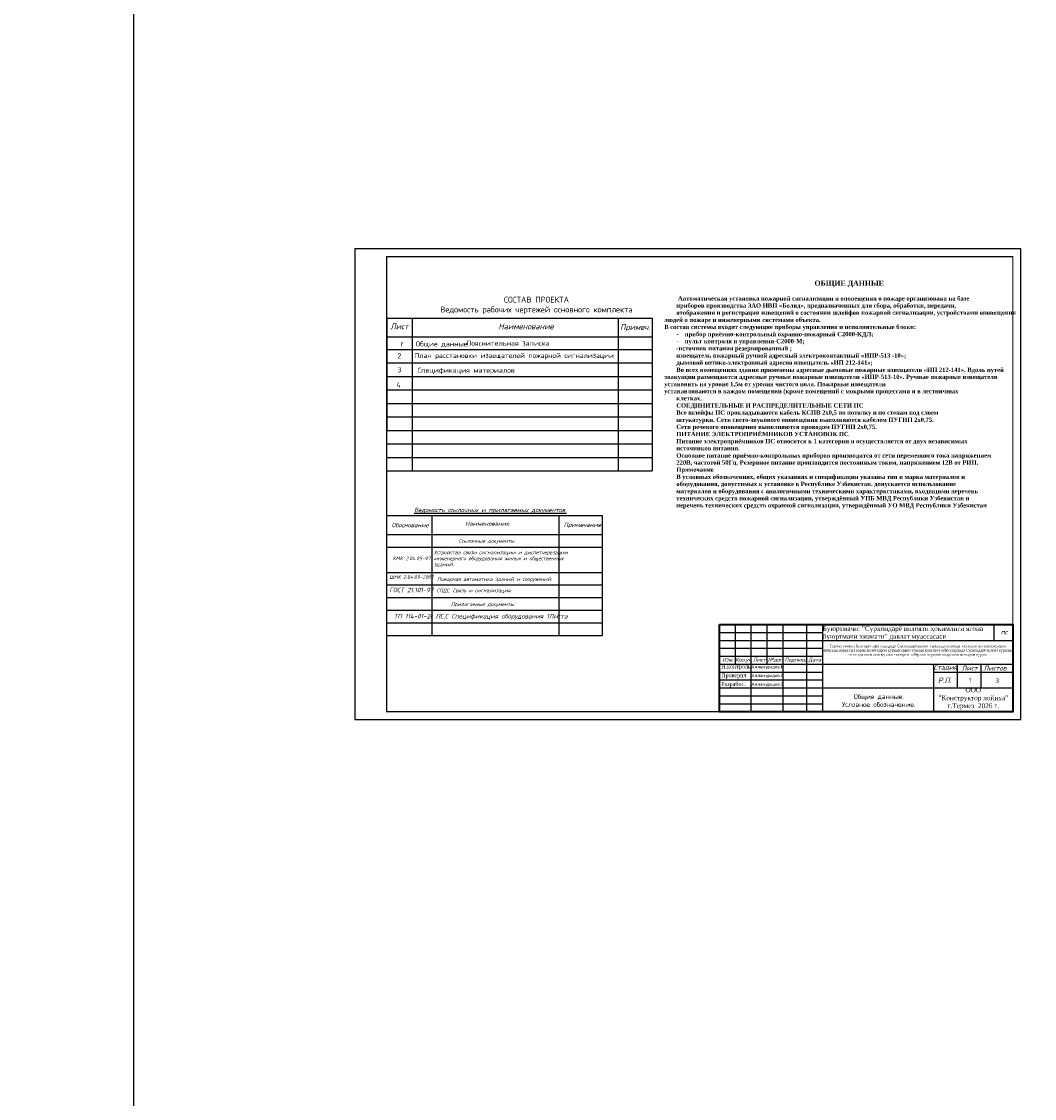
# Model space of a CAD drawing. Header units: millimetres. Extents: x -228268 to 1513407, y -439898 to -137408.
# Tile 98 of 128: x 126104 to 189992, y -273255 to -205331. Entities that reach past the tile are written whole.
import ezdxf

# ---------------------------------------------------------------- set-up
doc = ezdxf.new("R2010")
doc.units = ezdxf.units.MM
doc.linetypes.add('ACAD_ISO02W100', pattern=[15, 12, -3])
doc.layers.add('.', color=7, linetype='Continuous', lineweight=15)
doc.layers.add('Рамка (Sheet frame)', color=7, linetype='Continuous', lineweight=30)
doc.layers.add('Lines', color=7, linetype='Continuous')
doc.layers.add('Штамп опасные', color=7, linetype='Continuous')
doc.styles.add('ISOCPEUR', font='isocpeur.ttf', dxfattribs={"height": 5})
doc.styles.add('OOO-Kazar', font='isocpeur.ttf')
doc.styles.get("Standard").update_dxf_attribs({"font": 'isocpeur.ttf'})
doc.styles.add('V@ler@Live', font='isocpeur.ttf')
doc.styles.add('ViTEXT', font='isocpeur.ttf')
doc.styles.add('Бристоль', font='isocpeui.ttf')
doc.styles.add('Миржалол', font='isocpeui.ttf', dxfattribs={"height": 250})
doc.styles.add('Мой 250', font='isocpeui.ttf', dxfattribs={"height": 250})

msp = doc.modelspace()

# ---------------------------------------------------------------- linework, layer by layer
at = {"layer": '.', "color": 0, "lineweight": 25, "const_width": 70}
msp.add_lwpolyline([(149133.8, -248860.9), (188633.8, -248860.9), (188633.8, -220160.9), (149133.8, -220160.9)], close=True, dxfattribs=at)
at = {"color": 0}
for p, q in [((149141, -224034.1), (149141, -231120.9)), ((149141, -224034.1), (155527.6, -224034.1)), ((150737.6, -224034.1), (150737.6, -233675.6)), ((155527.6, -224034.1), (165888.2, -224034.1)), ((163744.9, -224034.1), (163744.9, -233675.6)), ((165888.2, -224034.1), (165888.2, -233675.6)), ((149141, -225213.9), (165888.2, -225213.9)), ((149141, -226011.5), (165888.2, -226011.5)), ((149141, -226863.1), (165888.2, -226863.1)), ((149141, -227714.7), (165888.2, -227714.7)), ((149141, -228566.2), (165888.2, -228566.2)), ((149141, -229417.8), (165888.2, -229417.8)), ((149141, -230269.3), (165888.2, -230269.3)), ((149141, -231120.9), (165888.2, -231120.9)), ((149141, -231972.5), (165888.2, -231972.5)), ((149141, -232824), (165888.2, -232824)), ((149141, -233675.6), (165888.2, -233675.6))]:
    msp.add_line(p, q, dxfattribs=at)
at = {"color": 7, "linetype": 'Continuous'}
for p, q in [((170133.8, -243360.9), (188633.8, -243360.9)), ((170133.8, -248860.9), (170133.8, -243360.9)), ((171133.8, -245860.9), (171133.8, -243360.9)), ((172133.8, -248860.9), (172133.8, -243360.9)), ((173133.8, -245860.9), (173133.8, -243360.9)), ((174133.8, -248860.9), (174133.8, -243360.9)), ((175633.8, -248860.9), (175633.8, -243360.9)), ((176633.8, -248860.9), (176633.8, -243360.9)), ((176633.8, -244360.9), (188633.8, -244360.9)), ((170133.8, -245360.9), (176633.8, -245360.9)), ((170133.8, -245860.9), (176633.8, -245860.9)), ((176633.8, -245860.9), (188633.8, -245860.9)), ((183633.8, -245860.9), (183633.8, -248860.9)), ((185133.8, -247360.9), (185133.8, -245860.9)), ((186627.9, -247360.9), (186627.9, -245860.9)), ((183633.8, -246360.9), (188633.8, -246360.9)), ((176633.8, -247360.9), (188633.8, -247360.9))]:
    msp.add_line(p, q, dxfattribs=at)
at = {"color": 7, "ltscale": 2}
msp.add_line((187433.8, -243360.9), (187433.8, -244360.9), dxfattribs=at)
at = {"color": 1}
msp.add_lwpolyline([(133165.4, -152317.9), (133165.4, -439897.6), (489267.7, -439897.6), (489267.7, -152317.9), (133165.4, -152317.9)], dxfattribs=at)
at = {"color": 0, "lineweight": 25, "ltscale": 2}
msp.add_lwpolyline([(147133.8, -249360.9), (189133.8, -249360.9), (189133.8, -219660.9), (147133.8, -219660.9)], close=True, dxfattribs=at)
at = {"lineweight": 40}
msp.add_lwpolyline([(170133.8, -243360.9), (188633.8, -243360.9), (188633.8, -248860.9), (170133.8, -248860.9)], close=True, dxfattribs=at)
at = {"color": 7, "linetype": 'Continuous'}
for points in [[(170133.8, -243860.9), (176633.8, -243860.9)], [(170133.8, -244360.9), (176633.8, -244360.9)], [(170133.8, -244860.9), (176633.8, -244860.9)], [(170133.8, -246360.9), (176633.8, -246360.9)], [(170133.8, -246860.9), (176633.8, -246860.9)], [(170133.8, -247360.9), (176633.8, -247360.9)], [(170133.8, -247860.9), (176633.8, -247860.9)], [(170133.8, -248360.9), (176633.8, -248360.9)]]:
    msp.add_lwpolyline(points, dxfattribs=at)
at = {"layer": 'Lines', "color": 0, "lineweight": 25, "ltscale": 100}
for p, q in [((149141, -236488.6), (162724, -236488.6)), ((151980.3, -236488.6), (151980.3, -244052.5)), ((159990.9, -236488.6), (159990.9, -244052.5)), ((162724, -236488.6), (162724, -244052.5)), ((149141, -237682.9), (162724, -237682.9)), ((149141, -244052.5), (162724, -244052.5))]:
    msp.add_line(p, q, dxfattribs=at)
at = {"layer": 'Lines', "lineweight": 25}
for p, q in [((149141, -238479.1), (162724, -238479.1)), ((149141, -240071.5), (162724, -240071.5)), ((149141, -240867.7), (162724, -240867.7)), ((149141, -241663.9), (162724, -241663.9)), ((149141, -242460.1), (162724, -242460.1)), ((149141, -243256.3), (162724, -243256.3))]:
    msp.add_line(p, q, dxfattribs=at)

# ---------------------------------------------------------------- texts
at = {"insert": (92760.8, -208177.5), "char_height": 250, "width": 2220.067, "attachment_point": 1, "rotation": 0.1, "style": 'V@ler@Live'}
msp.add_mtext('\\pi768.67;{\\H1.2x;Код\\fISOCPEUR|b0|i0|c204|p34;\\P\\pi21.624;\\fISOCPEUR|b0|i1|c204|p34;оборудован\\fISOCPEUR|b0|i0|c204|p34;   \\P\\pi58.556;\\fISOCPEUR|b0|i1|c204|p34;мат\\fISOCPEUR|b0|i0|c204|p34;е\\fISOCPEUR|b0|i1|c204|p34;риала}', dxfattribs=at)
at = {"color": 0, "linetype": 'ACAD_ISO02W100', "style": 'ISOCPEUR'}
for s, insert, char_height, width, attachment_point in [('\\PСОСТАВ ПРОЕКТА\\PВедомость рабочих чертежей основного комплекта ', (158583.8, -222921.9), 372.557, 18966.164, 5), ('{\\fISOCPEUR|b0|i1|c204|p34;Лист}', (149933.3, -224557.6), 372.557, 1233.284, 5), ('{\\fISOCPEUR|b0|i1|c204|p34;Наименование}', (157916.5, -224557.6), 372.557, 3671.912, 5), ('{\\fISOCPEUR|b0|i1|c204|p34;Примеч.}', (164803.1, -224653.7), 372.557, 2426.999, 5), ('Общие данные.', (150964.2, -225506.1), 319.334, 7961.507, 1), ('Пояснительная записка', (154159.8, -225460.8), 319.334, 7961.507, 1), ('{\\fISOCPEUR|b0|i1|c204|p34;1}', (150020.6, -225697.6), 319.334, 1596.672, 5), ('2', (149941.4, -226258.6), 319.3, 923.292, 2), ('План раccтановки извещателей пожарной сигнализации    ', (150891.4, -226240.6), 309.754, 16522.541, 1), ('3', (149939.8, -227133.9), 319.3, 923.292, 2), ('Спецификация материалов', (151077.7, -227164.7), 319.334, 7961.507, 1), ('4', (149884.4, -228094.6), 319.3, 923.292, 2)]:
    msp.add_mtext(s, dxfattribs=dict(at, insert=insert, char_height=char_height, width=width, attachment_point=attachment_point))
at = {"color": 0, "linetype": 'Continuous', "lineweight": 5, "style": 'OOO-Kazar'}
for s, insert, char_height, attachment_point in [('{\\fISOCPEUR|b0|i1|c204|p34;пс}', (188072, -243985.8), 300, 8), ('{\\fISOCPEUR|b0|i1|c204|p34;Изм.}', (170653.1, -245460.5), 240, 2), ('{\\fISOCPEUR|b0|i1|c204|p34;Кол.уч.}', (171665.2, -245460.5), 240, 2), ('{\\fISOCPEUR|b0|i1|c204|p34;Лист}', (172637.3, -245460.5), 240, 2), ('{\\fISOCPEUR|b0|i1|c204|p34;№дог.}', (173673.1, -245460.5), 240, 2), ('{\\fISOCPEUR|b0|i1|c204|p34;Подпись}', (174930.2, -245460.5), 240, 2), ('{\\fISOCPEUR|b0|i1|c204|p34;Дата}', (176134.9, -245460.5), 240, 2), ('{\\fISOCPEUR|b0|i1|c204|p34;Стадия}', (184374.9, -246260.9), 300, 8), ('{\\fISOCPEUR|b0|i1|c204|p34;Лист }', (185899.1, -246260.9), 300, 8), ('{\\fISOCPEUR|b0|i1|c204|p34;Листов }', (187503.1, -246260.9), 300, 8), ('{\\fISOCPEUR|b0|i1|c204|p34;Р.П.}', (184329.6, -247060.9), 350, 8)]:
    msp.add_mtext(s, dxfattribs=dict(at, insert=insert, char_height=char_height, attachment_point=attachment_point))
at = {"color": 0, "lineweight": 25, "ltscale": 0.1, "insert": (185449.7, -246730.5), "char_height": 300, "attachment_point": 1}
msp.add_mtext_dynamic_manual_height_columns('\\pxqc;1', width=980.425, gutter_width=1250, heights=[0], dxfattribs=at)
at = {"color": 0, "ltscale": 0.1, "insert": (187528.5, -246758.6), "char_height": 300, "attachment_point": 1, "style": 'ISOCPEUR'}
msp.add_mtext_dynamic_manual_height_columns('3', width=980.425, gutter_width=1250, heights=[0], dxfattribs=at)
at = {"color": 7, "insert": (180171, -248157.9), "char_height": 300, "width": 6979.358, "attachment_point": 5}
msp.add_mtext('{\\C0;Общие данные. \\PУсловное обозначение.}', dxfattribs=at)
at = {"layer": 'Lines', "lineweight": 25, "attachment_point": 1}
for s, insert, char_height, width, style in [('\\pxi32.631;{\\fISOCPEUR|b0|i1|c238|p34;          \\fTimes New Roman|b1|i0|c204|p18;\\P\\pi35.736;\\P\\pi29.253;ОБЩИЕ ДАННЫЕ\\P\\pi35.736;\\H0.83333x;\\P\\pi2.3625; Автоматическая установка пожарной сигнализации и оповещения о пожаре организована на базе\\Pприборов производства ЗАО НВП «Болид», предназначенных для сбора, обработки, передачи,\\Pотображения и регистрации извещений о состоянии шлейфов пожарной сигнализации, устройствами оповещения людей о пожаре и инженерными системами объекта.\\P\\pi0;В состав системы входят следующие приборы управления и исполнительные блоки:\\P\\pi2.3625;-^Iприбор приёмно-контрольный охранно-пожарный С2000-КДЛ;\\P-^Iпульт контроля и управления-С2000-М;\\P-источник питания резервированный ;\\Pизвещатель пожарный ручной адресный электроконтактный «ИПР-513 -10»;\\Pдымовой оптико-электронный адресно извещатель «ИП 212-141»;\\PВо всех помещениях здания применены адресные дымовые пожарные извещатели «ИП 212-141». Вдоль путей эвакуации размещаются адресные ручные пожарные извещатели «ИПР-513-10». Ручные пожарные извещатели установить на уровне 1,5м от уровня чистого пола. Пожарные извещатели\\P\\pi0;устанавливаются в каждом помещении (кроме помещений с мокрыми процессами и в лестничных\\P\\pi2.3625;клетках.\\PСОЕДИНИТЕЛЬНЫЕ И РАСПРЕДЕЛИТЕЛЬНЫЕ СЕТИ ПС\\PВсе шлейфы ПС прокладываются кабель КСПВ 2х0,5 по потолку и по стенам под слоем\\Pштукатурки. Сети свето-звукового оповещения выполняются кабелем ПУГНП 2х0,75.\\PСети речевого оповещения выполняются проводом ПУГНП 2х0,75.\\PПИТАНИЕ ЭЛЕКТРОПРИЁМНИКОВ УСТАНОВОК ПС\\PПитание электроприёмников ПС относится к 1 категории и осуществляется от двух независимых\\Pисточников питания.\\PОсновное питание приёмно-контрольных приборов производится от сети переменного тока напряжением\\P220В, частотой 50Гц. Резервное питание произвидится постоянным током, напряжением 12В от РИП.\\PПримечание\\PВ условных обозначениях, общих указаниях и спецификации указаны тип и марка материалов и\\Pоборудования, допустимых к установке в Республике Узбекистан. допускается использование\\Pматериалов и оборудования с аналогичными техническими характеристиками, входящими перечень\\Pтехнических средств пожарной сигнализации, утверждённый УПБ МВД Республики Узбекистан и\\Pперечень технических средств охранной сигнализации, утверждённый УО МВД Республики Узбекистан}', (166639.9, -220587.9), 324, 22391.042, 'Миржалол'), ('{\\fISOCPEUR|b1|i1|c204|p34;\\L        Ведомость ссылочных и прилагаемых документов.\\P}        ', (149323.9, -236002.7), 273, 13105.828, 'Миржалол'), ('Обоснование', (149441.5, -236955), 273, 4583.468, 'Мой 250'), ('Наименование', (154079.4, -236863.9), 273, 5238.249, 'Мой 250'), ('Примечание', (160299.9, -236931.8), 273, 5238.249, 'Мой 250'), ('Ссылочные документы.', (153674.8, -237973.8), 227.5, 4999.094, 'Миржалол'), (' КМК 2.04.05-97', (149355.3, -239076.7), 227.5, 4583.468, 'Миржалол'), ('Устройства связи сигнализации и диспетчерезации инженерного оборудования жилых и общественных \\Pзданий.', (152112.7, -238701.7), 227.5, 8162.943, 'Миржалол'), (' ШНК 2.04.09-2007', (149144.6, -240253.9), 227.5, 4583.468, 'Миржалол'), ('Пожарная автоматика зданий и сооружений.', (152315, -240384.2), 227.5, 10927.446, 'Миржалол'), ('{\\H0.625x;ГОСТ 21.101-97 \\H0.8x;СПДС. Связь и сигнализация.}', (149294.5, -241041.4), 455, 21854.892, 'Миржалол'), ('      Прилагаемые документы.', (152224, -241967.9), 227.5, 9280.186, 'Миржалол'), ('{\\H0.625x;ТП 114-01-2с ПС.С Спецификация оборудования 1Листа}', (149584.5, -242698.5), 455, 18560.371, 'Миржалол')]:
    msp.add_mtext(s, dxfattribs=dict(at, insert=insert, char_height=char_height, width=width, style=style))
at = {"layer": 'Рамка (Sheet frame)', "color": 7, "lineweight": 15, "insert": (-149158.3, -225607.1), "char_height": 250, "width": 15237.265, "attachment_point": 4, "style": 'Бристоль'}
msp.add_mtext('\\pi6641.54902;Примечание:\\P\\pi0;1. Монтаж {\\C256;пожарных дымовых извещателей выполнить }на расстоянии не более 4 метров от стены.\\P2. {\\C0;При монтаже подвесных потолков предусмотреть доступ к извещателям, для обеспечения обслуживания дымовых извещателей. Крепления всех дымовых извещателей за и под подвесным потолком \\C256;могут быть откорректированы с учетом всех нормативных документов, а также с учётом расположения освещения, вентиляции или других коммуникаций,\\C0; высотную отметку плана смотреть в архитектурно-строительной части проекта.}', dxfattribs=at)
at = {"layer": 'Штамп опасные', "lineweight": 25, "style": 'ViTEXT'}
for s, insert, char_height, width, attachment_point in [('{\\fTimes New Roman|b0|i0|c204|p18;\\C0;Буюртмачи: "Сурхондарё вилояти ҳокимлиги ягона буюртмачи хизмати" давлат муассасаси}', (176633.8, -243910.9), 300, 10000, 4), ('{\\fTimes New Roman|b0|i0|c204|p18;\\C0;Термиз тумани Кунгирот мфй худудида Сурхондарё вилоят курилиш сохасида малакали мутахассисларни тайёрлаш марказига карашли автодром куришТермиз тумани Кунгирот мфй худудида Сурхондарё вилоят курилиш сохасида малакали мутахассисларни тайёрлаш марказига карашли автодром куриш}', (182633.8, -245010.9), 160, 12000, 5), ('{\\fTimes New Roman|b0|i0|c204|p18;\\C0;Н.контроль}', (170233.8, -246052.2), 250, 1800, 4), ('{\\fTimes New Roman|b0|i0|c204|p18;\\C0;Проверил\\Ftxt|c204; }', (170233.8, -246602.2), 250, 1800, 4), ('Алламуродов.К', (172133.8, -246052.2), 200, 2000, 4), ('Алламуродов.0', (172133.8, -246602.2), 200, 2000, 4), ('{\\fTimes New Roman|b0|i0|c204|p18;\\C0;Разработ.}', (170233.8, -247152.2), 250, 1800, 4), ('Алламуродов.0', (172133.8, -247152.2), 200, 2000, 4), ('{\\fTimes New Roman|b0|i0|c204|p18;\\C0;ООО \\P"Конструктор лойиха"\\Pг.Термез  2026 г.\\Ftxt|c204;  }', (186133.8, -248035.9), 300, 5000, 5)]:
    msp.add_mtext(s, dxfattribs=dict(at, insert=insert, char_height=char_height, width=width, attachment_point=attachment_point))

doc.saveas('drawing.dxf')
